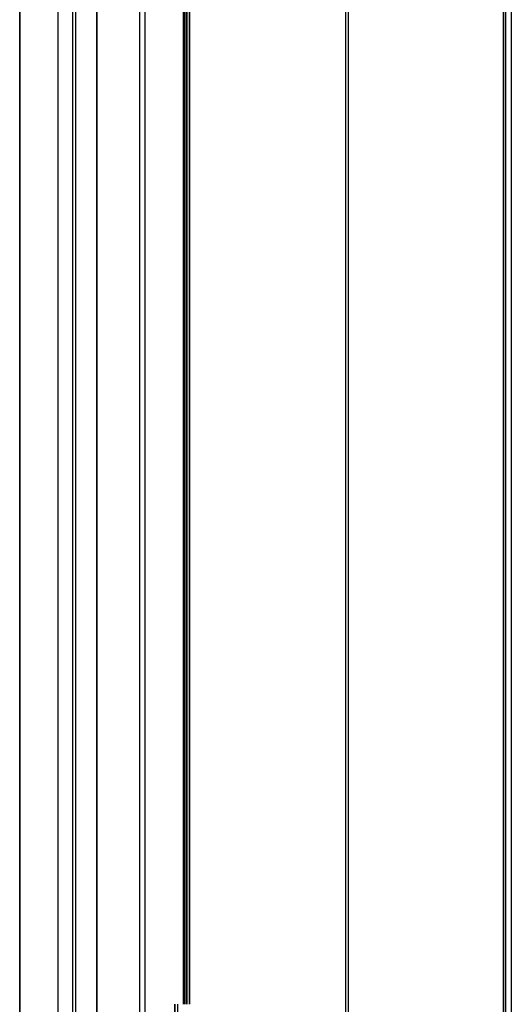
# Model space of a CAD drawing. Header units: millimetres. Extents: x -630 to 192, y -7 to 1615.
# Tile 111 of 249: x 60 to 181, y 157 to 398. Entities that reach past the tile are written whole.
import ezdxf

# ---------------------------------------------------------------- set-up
doc = ezdxf.new("R2010")
doc.units = ezdxf.units.MM
doc.header["$MEASUREMENT"] = 0
doc.layers.add('OVIDIO 160x80x72h', color=7, linetype='Continuous')

msp = doc.modelspace()

# ---------------------------------------------------------------- linework, layer by layer
at = {"layer": 'OVIDIO 160x80x72h'}
for points in [[(60.43, 130.61), (60.43, 803.77)], [(60.43, 803.77), (60.43, 130.61)], [(60.43, 130.61), (60.43, 803.77)], [(60.43, 130.61), (60.43, 803.77)], [(60.43, 803.77), (60.43, 130.61)], [(69.87, 116.2), (69.87, 803.77)], [(69.87, 116.2), (69.87, 803.77)], [(79.31, 106.84), (79.31, 803.77)], [(79.31, 803.77), (79.31, 106.84)], [(79.31, 803.77), (79.31, 106.84)], [(79.31, 106.84), (79.31, 803.77)], [(89.79, 94.87), (89.79, 803.77)], [(91.13, 94.87), (91.13, 803.77)], [(100.48, 157.19), (100.48, 803.77)], [(100.67, 157.19), (100.67, 803.77)], [(100.67, 803.77), (100.67, 157.19)], [(100.95, 157.19), (100.95, 803.77)], [(101.34, 803.77), (101.34, 157.19)], [(101.34, 157.19), (101.34, 803.77)], [(102.01, 803.77), (102.01, 157.19)], [(102.01, 157.19), (102.01, 803.77)], [(140.17, 803.77), (140.17, 91.75)], [(140.84, 803.77), (140.84, 91.75)], [(178.77, 19.09), (178.77, 803.77)], [(178.77, 803.77), (178.77, 19.09)], [(179.26, 803.77), (179.26, 19.09)], [(180.72, 803.77), (180.72, 19.09)], [(73.43, 97.56), (73.43, 738.99)], [(74.15, 97.57), (74.15, 738.99)], [(98.43, 157.19), (98.43, 93.94)], [(98.43, 93.94), (98.43, 157.19)], [(99.1, 93.94), (99.1, 157.19)]]:
    msp.add_lwpolyline(points, dxfattribs=at)
at = {"layer": 'OVIDIO 160x80x72h', "extrusion": (1, 0, 0)}
for points in [[(803.77, 717.79), (105.44, 717.79)], [(105.44, 717.79), (803.77, 717.79)], [(105.44, 718.46), (803.77, 718.46)], [(803.77, 718.46), (105.44, 718.46)], [(157.19, 679.64), (803.77, 679.64)], [(803.77, 679.64), (157.19, 679.64)], [(803.77, 719.87), (19.09, 719.87)], [(19.09, 719.87), (803.77, 719.87)], [(19.47, 717.58), (803.77, 717.58)], [(803.77, 717.58), (19.47, 717.58)], [(93.94, 682.1), (157.19, 682.1)], [(157.19, 682.1), (93.94, 682.1)]]:
    msp.add_lwpolyline(points, dxfattribs=at)
at = {"layer": 'OVIDIO 160x80x72h', "extrusion": (1, 9.4522e-07, 0)}
for points in [[(19.47, 718.92), (803.77, 718.92)], [(803.77, 718.92), (19.47, 718.92)]]:
    msp.add_lwpolyline(points, dxfattribs=at)
at = {"layer": 'OVIDIO 160x80x72h', "extrusion": (0, 1, 0)}
for points in [[(-99.32, 679.64), (-98.43, 681.43)], [(-98.43, 681.43), (-99.77, 682.1)], [(-99.77, 682.1), (-98.43, 681.43)], [(-98.43, 681.43), (-99.32, 679.64)], [(-98.88, 680.54), (-100.22, 681.21)], [(-99.1, 681.77), (-99.99, 679.98)], [(-102.01, 678.75), (-101.97, 678.73), (-101.93, 678.71), (-101.88, 678.69), (-101.84, 678.67), (-101.8, 678.66), (-101.76, 678.64), (-101.71, 678.63), (-101.67, 678.62), (-101.62, 678.6), (-101.57, 678.59), (-101.53, 678.58), (-101.48, 678.57), (-101.43, 678.56), (-101.38, 678.56), (-101.34, 678.55), (-101.29, 678.54), (-101.24, 678.54), (-101.19, 678.54), (-101.14, 678.54), (-101.09, 678.54), (-101.03, 678.54), (-100.98, 678.54), (-100.93, 678.55), (-100.88, 678.55), (-100.83, 678.56), (-100.78, 678.56), (-100.73, 678.57), (-100.68, 678.58), (-100.63, 678.6), (-100.58, 678.61), (-100.53, 678.62), (-100.48, 678.64), (-100.43, 678.66), (-100.38, 678.67), (-100.33, 678.69), (-100.29, 678.72), (-100.24, 678.74), (-100.19, 678.76), (-100.15, 678.78), (-100.1, 678.81), (-100.06, 678.84), (-100.02, 678.86), (-99.98, 678.89), (-99.93, 678.92), (-99.89, 678.95), (-99.85, 678.98), (-99.82, 679.01), (-99.78, 679.05), (-99.74, 679.08), (-99.71, 679.11), (-99.67, 679.15), (-99.64, 679.18), (-99.61, 679.22), (-99.58, 679.26), (-99.55, 679.29), (-99.52, 679.33), (-99.49, 679.37), (-99.46, 679.41), (-99.44, 679.45), (-99.41, 679.49), (-99.39, 679.52), (-99.37, 679.56), (-99.34, 679.6), (-99.32, 679.64)], [(-100.67, 680.31), (-99.32, 679.64)], [(-99.32, 679.64), (-99.34, 679.6), (-99.37, 679.56), (-99.39, 679.52), (-99.41, 679.49), (-99.44, 679.45), (-99.46, 679.41), (-99.49, 679.37), (-99.52, 679.33), (-99.55, 679.29), (-99.58, 679.26), (-99.61, 679.22), (-99.64, 679.18), (-99.67, 679.15), (-99.71, 679.11), (-99.74, 679.08), (-99.78, 679.05), (-99.82, 679.01), (-99.85, 678.98), (-99.89, 678.95), (-99.93, 678.92), (-99.98, 678.89), (-100.02, 678.86), (-100.06, 678.84), (-100.1, 678.81), (-100.15, 678.78), (-100.19, 678.76), (-100.24, 678.74), (-100.29, 678.72), (-100.33, 678.69), (-100.38, 678.67), (-100.43, 678.66), (-100.48, 678.64), (-100.53, 678.62), (-100.58, 678.61), (-100.63, 678.6), (-100.68, 678.58), (-100.73, 678.57), (-100.78, 678.56), (-100.83, 678.56), (-100.88, 678.55), (-100.93, 678.55), (-100.98, 678.54), (-101.03, 678.54), (-101.09, 678.54), (-101.14, 678.54), (-101.19, 678.54), (-101.24, 678.54), (-101.29, 678.54), (-101.34, 678.55), (-101.38, 678.56), (-101.43, 678.56), (-101.48, 678.57), (-101.53, 678.58), (-101.57, 678.59), (-101.62, 678.6), (-101.67, 678.62), (-101.71, 678.63), (-101.76, 678.64), (-101.8, 678.66), (-101.84, 678.67), (-101.88, 678.69), (-101.93, 678.71), (-101.97, 678.73), (-102.01, 678.75)], [(-99.32, 679.64), (-100.67, 680.31)], [(-99.77, 682.1), (-100.67, 680.31)], [(-100.67, 680.31), (-99.77, 682.1)], [(-100.01, 678.87), (-101.56, 679.64)], [(-100.22, 680.09), (-100.99, 678.54)], [(-100.67, 680.31), (-100.67, 680.3), (-100.68, 680.29), (-100.68, 680.28), (-100.69, 680.27), (-100.69, 680.26), (-100.7, 680.25), (-100.71, 680.25), (-100.71, 680.24), (-100.72, 680.23), (-100.73, 680.22), (-100.74, 680.21), (-100.74, 680.2), (-100.75, 680.19), (-100.76, 680.18), (-100.77, 680.17), (-100.78, 680.16), (-100.79, 680.16), (-100.8, 680.15), (-100.81, 680.14), (-100.82, 680.13), (-100.83, 680.13), (-100.84, 680.12), (-100.85, 680.11), (-100.86, 680.11), (-100.87, 680.1), (-100.88, 680.09), (-100.89, 680.09), (-100.91, 680.08), (-100.92, 680.08), (-100.93, 680.07), (-100.94, 680.07), (-100.95, 680.06), (-100.97, 680.06), (-100.98, 680.06), (-100.99, 680.05), (-101, 680.05), (-101.02, 680.05), (-101.03, 680.04), (-101.04, 680.04), (-101.06, 680.04), (-101.07, 680.04), (-101.08, 680.04), (-101.09, 680.04), (-101.11, 680.04), (-101.12, 680.04), (-101.13, 680.04), (-101.14, 680.04), (-101.16, 680.04), (-101.17, 680.04), (-101.18, 680.04), (-101.19, 680.04), (-101.2, 680.05), (-101.22, 680.05), (-101.23, 680.05), (-101.24, 680.05), (-101.25, 680.06), (-101.26, 680.06), (-101.27, 680.06), (-101.28, 680.07), (-101.3, 680.07), (-101.31, 680.08), (-101.32, 680.08), (-101.33, 680.08), (-101.34, 680.09)], [(-101.34, 680.09), (-101.33, 680.08), (-101.32, 680.08), (-101.31, 680.08), (-101.3, 680.07), (-101.28, 680.07), (-101.27, 680.06), (-101.26, 680.06), (-101.25, 680.06), (-101.24, 680.05), (-101.23, 680.05), (-101.22, 680.05), (-101.2, 680.05), (-101.19, 680.04), (-101.18, 680.04), (-101.17, 680.04), (-101.16, 680.04), (-101.14, 680.04), (-101.13, 680.04), (-101.12, 680.04), (-101.11, 680.04), (-101.09, 680.04), (-101.08, 680.04), (-101.07, 680.04), (-101.06, 680.04), (-101.04, 680.04), (-101.03, 680.04), (-101.02, 680.05), (-101, 680.05), (-100.99, 680.05), (-100.98, 680.06), (-100.97, 680.06), (-100.95, 680.06), (-100.94, 680.07), (-100.93, 680.07), (-100.92, 680.08), (-100.91, 680.08), (-100.89, 680.09), (-100.88, 680.09), (-100.87, 680.1), (-100.86, 680.11), (-100.85, 680.11), (-100.84, 680.12), (-100.83, 680.13), (-100.82, 680.13), (-100.81, 680.14), (-100.8, 680.15), (-100.79, 680.16), (-100.78, 680.16), (-100.77, 680.17), (-100.76, 680.18), (-100.75, 680.19), (-100.74, 680.2), (-100.74, 680.21), (-100.73, 680.22), (-100.72, 680.23), (-100.71, 680.24), (-100.71, 680.25), (-100.7, 680.25), (-100.69, 680.26), (-100.69, 680.27), (-100.68, 680.28), (-100.68, 680.29), (-100.67, 680.3), (-100.67, 680.31)], [(-101.34, 680.09), (-105.01, 681.92)], [(-101.34, 680.09), (-102.01, 678.75)], [(-105.01, 681.92), (-101.34, 680.09)], [(-102.01, 678.75), (-101.34, 680.09)], [(-101.67, 679.42), (-105.34, 681.25)], [(-105.68, 680.58), (-102.01, 678.75)], [(-102.01, 678.75), (-105.68, 680.58)], [(-103.84, 679.67), (-103.17, 681.01)], [(-105.01, 681.92), (-105.68, 680.58)], [(-105.68, 680.58), (-105.01, 681.92)]]:
    msp.add_lwpolyline(points, dxfattribs=at)
at = {"layer": 'OVIDIO 160x80x72h', "extrusion": (-0.108979, 0.202852, 0.973126)}
for points in [[(-166.9, 70.63), (-166.9, 231.29)], [(-166.9, 231.29), (-166.9, 70.63)], [(-167.49, 231.29), (-167.49, 70.63)], [(-167.49, 70.63), (-167.49, 231.29)]]:
    msp.add_lwpolyline(points, dxfattribs=at)

doc.saveas('drawing.dxf')
